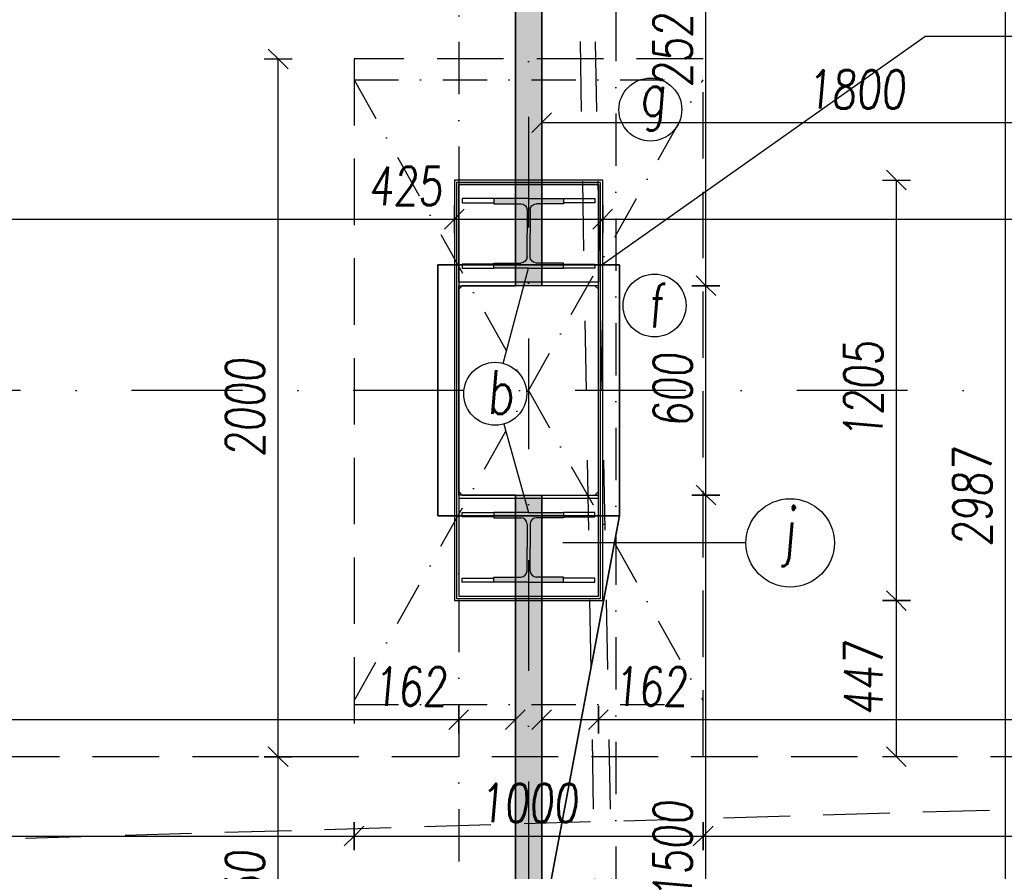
# Model space of a CAD drawing. Header units: millimetres. Extents: x 247761 to 294611, y 172579 to 236863.
# Tile 247 of 256: x 267853 to 270673, y 175477 to 177918. Entities that reach past the tile are written whole.
import ezdxf

# ---------------------------------------------------------------- set-up
doc = ezdxf.new("R2010")
doc.units = ezdxf.units.MM
for name, pattern in [('CK_Čerchovaná 50', [6, 3, -1.5, 0, -1.5]), ('ČERCHOVANÁ', [25.4, 12.7, -6.35, 0, -6.35]), ('ČÁRKOVANÁ', [19.05, 12.7, -6.35]), ('ČÁRKOVANÁ01-01', [2, 1, -1])]:
    doc.linetypes.add(name, pattern=pattern)
for name, color, linetype in [('BOURÁNÍ PODLAHY', 30, 'Continuous'), ('HU-obrys', 3, 'Continuous'), ('HU-slaba odstin sedi 254', 254, 'Continuous'), ('KOTY', 7, 'Continuous'), ('KOTY 50', 7, 'Continuous'), ('KOTY-DVERE', 8, 'Continuous'), ('KÓTY BOURÁNÍ', 7, 'Continuous'), ('NOVA', 240, 'Continuous'), ('NOVÁ TENKÁ', 240, 'Continuous'), ('NOVÁ TLUSTÁ', 240, 'Continuous'), ('OSY', 7, 'Continuous'), ('TENKA', 4, 'Continuous'), ('ŠRAFA', 253, 'Continuous')]:
    doc.layers.add(name, color=color, linetype=linetype)
doc.layers.add('PLOCHY K PRONÁJMU', color=200, linetype='Continuous', plot=False)
doc.layers.add('PLOCHY_MISTNOSTI', color=180, linetype='Continuous', plot=False)
doc.styles.add('CS-ROMANS', font='romans.shx', dxfattribs={"width": 0.75, "oblique": 5})
doc.dimstyles.new('A_KÓTA_50', dxfattribs={"dimtxt": 110, "dimasz": 2, "dimexe": 100, "dimexo": 1500, "dimgap": 40, "dimtad": 1, "dimrnd": 1, "dimdsep": 46, "dimtxsty": 'CS-ROMANS', "dimblk": 'KOT_CARA20', "dimcen": 45, "dimse1": 1, "dimse2": 1, "dimclrd": 256, "dimclre": 256, "dimclrt": 256, "dimadec": 0, "dimazin": 0, "dimtfac": 1, "dimtix": 1, "dimtmove": 2, "dimatfit": 3, "dimldrblk": 'OBLIQUE', "dimfxl": 0, "dimtolj": 1, "dimarcsym": 0})

# ---------------------------------------------------------------- blocks, each defined once
blk = doc.blocks.new('NOVÁ PODLAHA')
at = {"layer": 'NOVA', "linetype": 'ČÁRKOVANÁ', "ltscale": 15}
blk.add_line((0, 0), (25700, 750), dxfattribs=at)
blk.add_lwpolyline([(750, 22050), (24950, 22050), (24950, 750), (750, 750)], close=True, dxfattribs=at)
blk = doc.blocks.new('KOT_CARA20')
for p, q in [((0, 20), (0, -20)), ((0, 0), (14.1, 14.1)), ((0, 0), (-14.1, -14.1))]:
    blk.add_line(p, q)
blk = doc.blocks.new('*D86')
at = {"layer": 'Defpoints', "color": 0, "ltscale": 5, "transparency": 16777216}
for p in [(269110.5, 176555.3), (266198, 176312), (269110.5, 175911.6)]:
    blk.add_point(p, dxfattribs=at)
at = {"layer": 'KOTY 50', "lineweight": -2, "ltscale": 5, "transparency": 16777216}
blk.add_line((266200, 175911.6), (269108.5, 175911.6), dxfattribs=at)
at = {"layer": 'KOTY 50', "lineweight": -2, "ltscale": 5, "transparency": 16777216, "xscale": 2, "yscale": 2, "zscale": 2, "rotation": 180}
blk.add_blockref('KOT_CARA20', (266198, 175911.6), dxfattribs=at)
at = {"layer": 'KOTY 50', "lineweight": -2, "ltscale": 5, "transparency": 16777216, "xscale": 2, "yscale": 2, "zscale": 2}
blk.add_blockref('KOT_CARA20', (269110.5, 175911.6), dxfattribs=at)
at = {"layer": 'KOTY 50', "ltscale": 5, "transparency": 16777216, "insert": (267654.3, 176006.6), "char_height": 110, "attachment_point": 5, "style": 'CS-ROMANS'}
blk.add_mtext('\\A1;2912', dxfattribs=at)
blk = doc.blocks.new('_OBLIQUE')
at = {"color": 0, "linetype": 'ByBlock', "ltscale": 15}
blk.add_line((-0.5, -0.5), (0.5, 0.5), dxfattribs=at)
blk = doc.blocks.new('*D87')
at = {"layer": 'Defpoints', "color": 0, "ltscale": 5, "transparency": 16777216}
for p in [(269110.5, 176555.3), (269273, 176555.3), (269273, 175911.6)]:
    blk.add_point(p, dxfattribs=at)
at = {"layer": 'KOTY 50', "lineweight": -2, "ltscale": 5, "transparency": 16777216}
blk.add_line((269112.5, 175911.6), (269271, 175911.6), dxfattribs=at)
at = {"layer": 'KOTY 50', "lineweight": -2, "ltscale": 5, "transparency": 16777216, "xscale": 2, "yscale": 2, "zscale": 2, "rotation": 180}
blk.add_blockref('KOT_CARA20', (269110.5, 175911.6), dxfattribs=at)
at = {"layer": 'KOTY 50', "lineweight": -2, "ltscale": 5, "transparency": 16777216, "xscale": 2, "yscale": 2, "zscale": 2}
blk.add_blockref('KOT_CARA20', (269273, 175911.6), dxfattribs=at)
at = {"layer": 'KOTY 50', "ltscale": 5, "transparency": 16777216, "insert": (268970.5, 176006.6), "char_height": 110, "attachment_point": 5, "style": 'CS-ROMANS'}
blk.add_mtext('\\A1;162', dxfattribs=at)
blk = doc.blocks.new('*D88')
at = {"layer": 'Defpoints', "color": 0, "ltscale": 5, "transparency": 16777216}
for p in [(269348, 176555.3), (269510.5, 176555.3), (269510.5, 175911.6)]:
    blk.add_point(p, dxfattribs=at)
at = {"layer": 'KOTY 50', "lineweight": -2, "ltscale": 5, "transparency": 16777216}
blk.add_line((269350, 175911.6), (269508.5, 175911.6), dxfattribs=at)
at = {"layer": 'KOTY 50', "lineweight": -2, "ltscale": 5, "transparency": 16777216, "xscale": 2, "yscale": 2, "zscale": 2, "rotation": 180}
blk.add_blockref('KOT_CARA20', (269348, 175911.6), dxfattribs=at)
at = {"layer": 'KOTY 50', "lineweight": -2, "ltscale": 5, "transparency": 16777216, "xscale": 2, "yscale": 2, "zscale": 2}
blk.add_blockref('KOT_CARA20', (269510.5, 175911.6), dxfattribs=at)
at = {"layer": 'KOTY 50', "ltscale": 5, "transparency": 16777216, "insert": (269659.3, 176006.6), "char_height": 110, "attachment_point": 5, "style": 'CS-ROMANS'}
blk.add_mtext('\\A1;162', dxfattribs=at)
blk = doc.blocks.new('*D89')
at = {"layer": 'Defpoints', "color": 0, "ltscale": 5, "transparency": 16777216}
for p in [(269510.5, 176555.3), (275360.5, 176555.3), (275360.5, 175911.6)]:
    blk.add_point(p, dxfattribs=at)
at = {"layer": 'KOTY 50', "lineweight": -2, "ltscale": 5, "transparency": 16777216}
blk.add_line((269512.5, 175911.6), (275358.5, 175911.6), dxfattribs=at)
at = {"layer": 'KOTY 50', "lineweight": -2, "ltscale": 5, "transparency": 16777216, "xscale": 2, "yscale": 2, "zscale": 2, "rotation": 180}
blk.add_blockref('KOT_CARA20', (269510.5, 175911.6), dxfattribs=at)
at = {"layer": 'KOTY 50', "lineweight": -2, "ltscale": 5, "transparency": 16777216, "xscale": 2, "yscale": 2, "zscale": 2}
blk.add_blockref('KOT_CARA20', (275360.5, 175911.6), dxfattribs=at)
at = {"layer": 'KOTY 50', "ltscale": 5, "transparency": 16777216, "insert": (272435.5, 176006.6), "char_height": 110, "attachment_point": 5, "style": 'CS-ROMANS'}
blk.add_mtext('\\A1;5850', dxfattribs=at)
blk = doc.blocks.new('*D94')
at = {"layer": 'Defpoints', "color": 0, "ltscale": 5, "transparency": 16777216}
for p in [(271148, 179217.8), (269348, 179162), (271148, 177623)]:
    blk.add_point(p, dxfattribs=at)
at = {"layer": 'KOTY 50', "lineweight": -2, "ltscale": 5, "transparency": 16777216}
blk.add_line((269350, 177623), (271146, 177623), dxfattribs=at)
at = {"layer": 'KOTY 50', "lineweight": -2, "ltscale": 5, "transparency": 16777216, "xscale": 2, "yscale": 2, "zscale": 2, "rotation": 180}
blk.add_blockref('KOT_CARA20', (269348, 177623), dxfattribs=at)
at = {"layer": 'KOTY 50', "lineweight": -2, "ltscale": 5, "transparency": 16777216, "xscale": 2, "yscale": 2, "zscale": 2}
blk.add_blockref('KOT_CARA20', (271148, 177623), dxfattribs=at)
at = {"layer": 'KOTY 50', "ltscale": 5, "transparency": 16777216, "insert": (270248, 177718), "char_height": 110, "attachment_point": 5, "style": 'CS-ROMANS'}
blk.add_mtext('\\A1;1800', dxfattribs=at)
blk = doc.blocks.new('*D393')
at = {"layer": 'Defpoints', "color": 0, "ltscale": 5, "transparency": 16777216}
for p in [(269510.5, 176555.3), (269818.5, 176555.3), (269637.3, 175055.3)]:
    blk.add_point(p, dxfattribs=at)
at = {"layer": 'KOTY 50', "lineweight": -2, "ltscale": 5, "transparency": 16777216}
blk.add_line((269818.5, 175057.3), (269818.5, 176553.3), dxfattribs=at)
at = {"layer": 'KOTY 50', "lineweight": -2, "ltscale": 5, "transparency": 16777216, "xscale": 2, "yscale": 2, "zscale": 2}
for p, rotation in [((269818.5, 176555.3), 90), ((269818.5, 175055.3), 270)]:
    blk.add_blockref('KOT_CARA20', p, dxfattribs=dict(at, rotation=rotation))
at = {"layer": 'KOTY 50', "ltscale": 5, "transparency": 16777216, "insert": (269723.5, 175537.6), "char_height": 110, "attachment_point": 5, "rotation": 90, "style": 'CS-ROMANS'}
blk.add_mtext('\\A1;1500', dxfattribs=at)
blk = doc.blocks.new('*D394')
at = {"layer": 'Defpoints', "color": 0, "ltscale": 5, "transparency": 16777216}
for p in [(269510.5, 177155.3), (269818.5, 177155.3), (269510.5, 176555.3)]:
    blk.add_point(p, dxfattribs=at)
at = {"layer": 'KOTY 50', "lineweight": -2, "ltscale": 5, "transparency": 16777216}
blk.add_line((269818.5, 176557.3), (269818.5, 177153.3), dxfattribs=at)
at = {"layer": 'KOTY 50', "lineweight": -2, "ltscale": 5, "transparency": 16777216, "xscale": 2, "yscale": 2, "zscale": 2}
for p, rotation in [((269818.5, 177155.3), 90), ((269818.5, 176555.3), 270)]:
    blk.add_blockref('KOT_CARA20', p, dxfattribs=dict(at, rotation=rotation))
at = {"layer": 'KOTY 50', "ltscale": 5, "transparency": 16777216, "insert": (269723.5, 176855.3), "char_height": 110, "attachment_point": 5, "rotation": 90, "style": 'CS-ROMANS'}
blk.add_mtext('\\A1;600', dxfattribs=at)
blk = doc.blocks.new('*D395')
at = {"layer": 'Defpoints', "color": 0, "ltscale": 5, "transparency": 16777216}
for p in [(269623.7, 179680.3), (269818.5, 179680.3), (269510.5, 177155.3)]:
    blk.add_point(p, dxfattribs=at)
at = {"layer": 'KOTY 50', "lineweight": -2, "ltscale": 5, "transparency": 16777216}
blk.add_line((269818.5, 177157.3), (269818.5, 179678.3), dxfattribs=at)
at = {"layer": 'KOTY 50', "lineweight": -2, "ltscale": 5, "transparency": 16777216, "xscale": 2, "yscale": 2, "zscale": 2}
for p, rotation in [((269818.5, 179680.3), 90), ((269818.5, 177155.3), 270)]:
    blk.add_blockref('KOT_CARA20', p, dxfattribs=dict(at, rotation=rotation))
at = {"layer": 'KOTY 50', "ltscale": 5, "transparency": 16777216, "insert": (269723.5, 177865.2), "char_height": 110, "attachment_point": 5, "rotation": 90, "style": 'CS-ROMANS'}
blk.add_mtext('\\A1;2525', dxfattribs=at)
blk = doc.blocks.new('*D409')
at = {"layer": 'Defpoints', "color": 0, "ltscale": 5, "transparency": 16777216}
for p in [(270676.2, 178041.8), (271148, 178041.8), (270492.4, 175055.3)]:
    blk.add_point(p, dxfattribs=at)
at = {"layer": 'KOTY 50', "lineweight": -2, "ltscale": 5, "transparency": 16777216}
blk.add_line((270676.2, 175057.3), (270676.2, 178039.8), dxfattribs=at)
at = {"layer": 'KOTY 50', "lineweight": -2, "ltscale": 5, "transparency": 16777216, "xscale": 2, "yscale": 2, "zscale": 2}
for p, rotation in [((270676.2, 178041.8), 90), ((270676.2, 175055.3), 270)]:
    blk.add_blockref('KOT_CARA20', p, dxfattribs=dict(at, rotation=rotation))
at = {"layer": 'KOTY 50', "ltscale": 5, "transparency": 16777216, "insert": (270581.2, 176548.5), "char_height": 110, "attachment_point": 5, "rotation": 90, "style": 'CS-ROMANS'}
blk.add_mtext('\\A1;2987', dxfattribs=at)
blk = doc.blocks.new('*D644')
at = {"layer": 'Defpoints', "color": 0, "ltscale": 5, "transparency": 16777216}
for p in [(250910.5, 175805.3), (275110.5, 175805.3), (275110.5, 175389.1)]:
    blk.add_point(p, dxfattribs=at)
at = {"layer": 'KOTY 50', "lineweight": -2, "ltscale": 5, "transparency": 16777216}
blk.add_line((250912.5, 175389.1), (275108.5, 175389.1), dxfattribs=at)
at = {"layer": 'KOTY 50', "lineweight": -2, "ltscale": 5, "transparency": 16777216, "xscale": 2, "yscale": 2, "zscale": 2, "rotation": 180}
blk.add_blockref('KOT_CARA20', (250910.5, 175389.1), dxfattribs=at)
at = {"layer": 'KOTY 50', "lineweight": -2, "ltscale": 5, "transparency": 16777216, "xscale": 2, "yscale": 2, "zscale": 2}
blk.add_blockref('KOT_CARA20', (275110.5, 175389.1), dxfattribs=at)
at = {"layer": 'KOTY 50', "ltscale": 5, "transparency": 16777216, "insert": (263010.5, 175484.1), "char_height": 110, "attachment_point": 5, "style": 'CS-ROMANS'}
blk.add_mtext('\\A1;24200', dxfattribs=at)
blk = doc.blocks.new('A$C7B991C02')
at = {"layer": 'HU-slaba odstin sedi 254'}
h = blk.add_hatch(color=256, dxfattribs=at)
h.dxf.hatch_style = 1
h.paths.add_polyline_path([(0.1, 0), (0, 0), (-0.1, 0), (-0.1, -0.015), (-0.0225, -0.015, -0.414214), (-0.0045, -0.033), (-0.0045, -0.1), (-0.0045, -0.167, -0.414214), (-0.0225, -0.185), (-0.1, -0.185), (-0.1, -0.2), (0, -0.2), (0.1, -0.2), (0.1, -0.185), (0.0225, -0.185, -0.414214), (0.0045, -0.167), (0.0045, -0.1), (0.0045, -0.033, -0.414214), (0.0225, -0.015), (0.1, -0.015)])
for p, q in [((0, 0), (-0.1, 0)), ((-0.1, 0), (-0.1, -0.015)), ((0, 0), (0.1, 0)), ((0.1, 0), (0.1, -0.015)), ((-0.1, -0.015), (-0.0225, -0.015)), ((0.1, -0.015), (0.0225, -0.015)), ((-0.0045, -0.033), (-0.0045, -0.1)), ((0.0045, -0.033), (0.0045, -0.1)), ((-0.0045, -0.167), (-0.0045, -0.1)), ((0.0045, -0.167), (0.0045, -0.1)), ((-0.1, -0.185), (-0.0225, -0.185)), ((-0.1, -0.2), (-0.1, -0.185)), ((0.1, -0.185), (0.0225, -0.185)), ((0.1, -0.2), (0.1, -0.185)), ((0, -0.2), (-0.1, -0.2)), ((0, -0.2), (0.1, -0.2))]:
    blk.add_line(p, q)
for centre, start, end in [((-0.0225, -0.033), 0, 90), ((0.0225, -0.033), 90, 180), ((-0.0225, -0.167), 270, 0), ((0.0225, -0.167), 180, 270)]:
    blk.add_arc(centre, 0.018, start, end)
blk = doc.blocks.new('dfwsfwe')
at = {"layer": 'HU-obrys', "ltscale": 100}
blk.add_lwpolyline([(191118.7, 180449.4), (191118.7, 179869.4), (191128.7, 179859.4), (191508.7, 179859.4), (191518.7, 179869.4), (191518.7, 180449.4), (191508.7, 180459.4), (191128.7, 180459.4)], close=True, dxfattribs=at)
at = {"layer": 'KÓTY BOURÁNÍ'}
for p, q in [((191246.3, 180236.8), (191318.7, 180509.4)), ((191247.5, 180062.9), (191318.7, 179809.4))]:
    blk.add_line(p, q, dxfattribs=at)
blk.add_circle((191223.1, 180149.7), 90.1, dxfattribs=at)
at = {"layer": 'NOVÁ TENKÁ'}
for p, q in [((191218.7, 180709.4), (191128.7, 180709.4)), ((191128.7, 180709.4), (191128.7, 180697.4)), ((191418.7, 180709.4), (191508.7, 180709.4)), ((191508.7, 180709.4), (191508.7, 180697.4)), ((191128.7, 180697.4), (191218.7, 180697.4)), ((191508.7, 180697.4), (191418.7, 180697.4)), ((191218.7, 180521.4), (191128.7, 180521.4)), ((191128.7, 180521.4), (191128.7, 180509.4)), ((191128.7, 180509.4), (191218.7, 180509.4)), ((191418.7, 180521.4), (191508.7, 180521.4)), ((191508.7, 180509.4), (191418.7, 180509.4)), ((191508.7, 180521.4), (191508.7, 180509.4)), ((191128.7, 179797.4), (191128.7, 179809.4)), ((191128.7, 179809.4), (191218.7, 179809.4)), ((191508.7, 179809.4), (191418.7, 179809.4)), ((191508.7, 179797.4), (191508.7, 179809.4)), ((191218.7, 179797.4), (191128.7, 179797.4)), ((191418.7, 179797.4), (191508.7, 179797.4)), ((191128.7, 179609.4), (191128.7, 179621.4)), ((191128.7, 179621.4), (191218.7, 179621.4)), ((191218.7, 179609.4), (191128.7, 179609.4)), ((191508.7, 179621.4), (191418.7, 179621.4)), ((191418.7, 179609.4), (191508.7, 179609.4)), ((191508.7, 179609.4), (191508.7, 179621.4))]:
    blk.add_line(p, q, dxfattribs=at)
for points in [[(191118.7, 180749.4), (191518.7, 180749.4), (191518.7, 180469.4), (191118.7, 180469.4)], [(191118.7, 179569.4), (191518.7, 179569.4), (191518.7, 179849.4), (191118.7, 179849.4)]]:
    blk.add_lwpolyline(points, close=True, dxfattribs=at)
at = {"layer": 'NOVÁ TLUSTÁ', "ltscale": 5}
for points in [[(191106.2, 179556.9), (191531.2, 179556.9), (191531.2, 180761.9), (191106.2, 180761.9)], [(191112.4, 179563.1), (191524.9, 179563.1), (191524.9, 180755.6), (191112.4, 180755.6)], [(191118.7, 179569.4), (191518.7, 179569.4), (191518.7, 180749.4), (191118.7, 180749.4)]]:
    blk.add_lwpolyline(points, close=True, dxfattribs=at)
at = {"layer": 'NOVÁ TENKÁ', "xscale": -1000, "yscale": 1000, "zscale": 0.5, "rotation": 180}
blk.add_blockref('A$C7B991C02', (191318.7, 180509.4), dxfattribs=at)
at = {"layer": 'NOVÁ TENKÁ', "xscale": 1000, "yscale": 1000, "zscale": 0.5}
blk.add_blockref('A$C7B991C02', (191318.7, 179809.4), dxfattribs=at)
at = {"layer": 'KÓTY BOURÁNÍ', "insert": (191199.3, 180154.5), "char_height": 125, "width": 78.647, "attachment_point": 4, "style": 'CS-ROMANS'}
blk.add_mtext('\\A1;b', dxfattribs=at)
blk = doc.blocks.new('*D531')
at = {"layer": 'Defpoints', "color": 0, "ltscale": 5, "transparency": 16777216}
for p in [(263510.5, 175805.3), (268810.5, 175805.3), (268810.5, 175577.8)]:
    blk.add_point(p, dxfattribs=at)
at = {"layer": 'KOTY 50', "lineweight": -2, "ltscale": 5, "transparency": 16777216}
blk.add_line((263512.5, 175577.8), (268808.5, 175577.8), dxfattribs=at)
at = {"layer": 'KOTY 50', "lineweight": -2, "ltscale": 5, "transparency": 16777216, "xscale": 2, "yscale": 2, "zscale": 2, "rotation": 180}
blk.add_blockref('KOT_CARA20', (263510.5, 175577.8), dxfattribs=at)
at = {"layer": 'KOTY 50', "lineweight": -2, "ltscale": 5, "transparency": 16777216, "xscale": 2, "yscale": 2, "zscale": 2}
blk.add_blockref('KOT_CARA20', (268810.5, 175577.8), dxfattribs=at)
at = {"layer": 'KOTY 50', "ltscale": 5, "transparency": 16777216, "insert": (266160.5, 175672.8), "char_height": 110, "attachment_point": 5, "style": 'CS-ROMANS'}
blk.add_mtext('\\A1;5300', dxfattribs=at)
blk = doc.blocks.new('*D532')
at = {"layer": 'Defpoints', "color": 0, "ltscale": 5, "transparency": 16777216}
for p in [(268810.5, 175805.3), (269810.5, 175805.3), (269810.5, 175577.8)]:
    blk.add_point(p, dxfattribs=at)
at = {"layer": 'KOTY 50', "lineweight": -2, "ltscale": 5, "transparency": 16777216}
blk.add_line((268812.5, 175577.8), (269808.5, 175577.8), dxfattribs=at)
at = {"layer": 'KOTY 50', "lineweight": -2, "ltscale": 5, "transparency": 16777216, "xscale": 2, "yscale": 2, "zscale": 2, "rotation": 180}
blk.add_blockref('KOT_CARA20', (268810.5, 175577.8), dxfattribs=at)
at = {"layer": 'KOTY 50', "lineweight": -2, "ltscale": 5, "transparency": 16777216, "xscale": 2, "yscale": 2, "zscale": 2}
blk.add_blockref('KOT_CARA20', (269810.5, 175577.8), dxfattribs=at)
at = {"layer": 'KOTY 50', "ltscale": 5, "transparency": 16777216, "insert": (269310.5, 175672.8), "char_height": 110, "attachment_point": 5, "style": 'CS-ROMANS'}
blk.add_mtext('\\A1;1000', dxfattribs=at)
blk = doc.blocks.new('*D533')
at = {"layer": 'Defpoints', "color": 0, "ltscale": 5, "transparency": 16777216}
for p in [(275010.5, 176105.3), (269810.5, 175805.3), (275010.5, 175577.8)]:
    blk.add_point(p, dxfattribs=at)
at = {"layer": 'KOTY 50', "lineweight": -2, "ltscale": 5, "transparency": 16777216}
blk.add_line((269812.5, 175577.8), (275008.5, 175577.8), dxfattribs=at)
at = {"layer": 'KOTY 50', "lineweight": -2, "ltscale": 5, "transparency": 16777216, "xscale": 2, "yscale": 2, "zscale": 2, "rotation": 180}
blk.add_blockref('KOT_CARA20', (269810.5, 175577.8), dxfattribs=at)
at = {"layer": 'KOTY 50', "lineweight": -2, "ltscale": 5, "transparency": 16777216, "xscale": 2, "yscale": 2, "zscale": 2}
blk.add_blockref('KOT_CARA20', (275010.5, 175577.8), dxfattribs=at)
at = {"layer": 'KOTY 50', "ltscale": 5, "transparency": 16777216, "insert": (272410.5, 175672.8), "char_height": 110, "attachment_point": 5, "style": 'CS-ROMANS'}
blk.add_mtext('\\A1;5200', dxfattribs=at)
blk = doc.blocks.new('*D550')
at = {"layer": 'Defpoints', "color": 0, "ltscale": 5, "transparency": 16777216}
for p in [(268593.3, 175805.3), (268741.4, 175805.3), (268652.4, 175055.3)]:
    blk.add_point(p, dxfattribs=at)
at = {"layer": 'KOTY 50', "lineweight": -2, "ltscale": 5, "transparency": 16777216}
blk.add_line((268593.3, 175057.3), (268593.3, 175803.3), dxfattribs=at)
at = {"layer": 'KOTY 50', "lineweight": -2, "ltscale": 5, "transparency": 16777216, "xscale": 2, "yscale": 2, "zscale": 2}
for p, rotation in [((268593.3, 175805.3), 90), ((268593.3, 175055.3), 270)]:
    blk.add_blockref('KOT_CARA20', p, dxfattribs=dict(at, rotation=rotation))
at = {"layer": 'KOTY 50', "ltscale": 5, "transparency": 16777216, "insert": (268498.3, 175430.3), "char_height": 110, "attachment_point": 5, "rotation": 90, "style": 'CS-ROMANS'}
blk.add_mtext('\\A1;750', dxfattribs=at)
blk = doc.blocks.new('*D551')
at = {"layer": 'Defpoints', "color": 0, "ltscale": 5, "transparency": 16777216}
for p in [(268593.3, 177805.3), (268927, 177805.3), (268741.4, 175805.3)]:
    blk.add_point(p, dxfattribs=at)
at = {"layer": 'KOTY 50', "lineweight": -2, "ltscale": 5, "transparency": 16777216}
blk.add_line((268593.3, 175807.3), (268593.3, 177803.3), dxfattribs=at)
at = {"layer": 'KOTY 50', "lineweight": -2, "ltscale": 5, "transparency": 16777216, "xscale": 2, "yscale": 2, "zscale": 2}
for p, rotation in [((268593.3, 177805.3), 90), ((268593.3, 175805.3), 270)]:
    blk.add_blockref('KOT_CARA20', p, dxfattribs=dict(at, rotation=rotation))
at = {"layer": 'KOTY 50', "ltscale": 5, "transparency": 16777216, "insert": (268498.3, 176805.3), "char_height": 110, "attachment_point": 5, "rotation": 90, "style": 'CS-ROMANS'}
blk.add_mtext('\\A1;2000', dxfattribs=at)
blk = doc.blocks.new('*D582')
at = {"layer": 'Defpoints', "color": 0, "ltscale": 5, "transparency": 16777216}
for p in [(269098, 177346), (269098, 177228.5), (266198, 177183.3)]:
    blk.add_point(p, dxfattribs=at)
at = {"layer": 'KOTY 50', "lineweight": -2, "ltscale": 5, "transparency": 16777216}
blk.add_line((266200, 177346), (269096, 177346), dxfattribs=at)
at = {"layer": 'KOTY 50', "lineweight": -2, "ltscale": 5, "transparency": 16777216, "xscale": 2, "yscale": 2, "zscale": 2, "rotation": 180}
blk.add_blockref('KOT_CARA20', (266198, 177346), dxfattribs=at)
at = {"layer": 'KOTY 50', "lineweight": -2, "ltscale": 5, "transparency": 16777216, "xscale": 2, "yscale": 2, "zscale": 2}
blk.add_blockref('KOT_CARA20', (269098, 177346), dxfattribs=at)
at = {"layer": 'KOTY 50', "ltscale": 5, "transparency": 16777216, "insert": (267648, 177441), "char_height": 110, "attachment_point": 5, "style": 'CS-ROMANS'}
blk.add_mtext('\\A1;2900', dxfattribs=at)
blk = doc.blocks.new('*D583')
at = {"layer": 'Defpoints', "color": 0, "ltscale": 5, "transparency": 16777216}
for p in [(269523, 177346), (269523, 177301.3), (269098, 177228.5)]:
    blk.add_point(p, dxfattribs=at)
at = {"layer": 'KOTY 50', "lineweight": -2, "ltscale": 5, "transparency": 16777216}
blk.add_line((269100, 177346), (269521, 177346), dxfattribs=at)
at = {"layer": 'KOTY 50', "lineweight": -2, "ltscale": 5, "transparency": 16777216, "xscale": 2, "yscale": 2, "zscale": 2, "rotation": 180}
blk.add_blockref('KOT_CARA20', (269098, 177346), dxfattribs=at)
at = {"layer": 'KOTY 50', "lineweight": -2, "ltscale": 5, "transparency": 16777216, "xscale": 2, "yscale": 2, "zscale": 2}
blk.add_blockref('KOT_CARA20', (269523, 177346), dxfattribs=at)
at = {"layer": 'KOTY 50', "ltscale": 5, "transparency": 16777216, "insert": (268957.6, 177441), "char_height": 110, "attachment_point": 5, "style": 'CS-ROMANS'}
blk.add_mtext('\\A1;425', dxfattribs=at)
blk = doc.blocks.new('*D584')
at = {"layer": 'Defpoints', "color": 0, "ltscale": 5, "transparency": 16777216}
for p in [(275315.5, 177346), (269523, 177301.3), (275315.5, 177200.3)]:
    blk.add_point(p, dxfattribs=at)
at = {"layer": 'KOTY 50', "lineweight": -2, "ltscale": 5, "transparency": 16777216}
blk.add_line((269525, 177346), (275313.5, 177346), dxfattribs=at)
at = {"layer": 'KOTY 50', "lineweight": -2, "ltscale": 5, "transparency": 16777216, "xscale": 2, "yscale": 2, "zscale": 2, "rotation": 180}
blk.add_blockref('KOT_CARA20', (269523, 177346), dxfattribs=at)
at = {"layer": 'KOTY 50', "lineweight": -2, "ltscale": 5, "transparency": 16777216, "xscale": 2, "yscale": 2, "zscale": 2}
blk.add_blockref('KOT_CARA20', (275315.5, 177346), dxfattribs=at)
at = {"layer": 'KOTY 50', "ltscale": 5, "transparency": 16777216, "insert": (272419.3, 177441), "char_height": 110, "attachment_point": 5, "style": 'CS-ROMANS'}
blk.add_mtext('\\A1;5793', dxfattribs=at)
blk = doc.blocks.new('*D591')
at = {"layer": 'Defpoints', "color": 0, "ltscale": 5, "transparency": 16777216}
for p in [(269523, 176252.8), (270364.2, 176252.8), (270071.9, 175805.3)]:
    blk.add_point(p, dxfattribs=at)
at = {"layer": 'KOTY 50', "lineweight": -2, "ltscale": 5, "transparency": 16777216}
blk.add_line((270364.2, 175807.3), (270364.2, 176250.8), dxfattribs=at)
at = {"layer": 'KOTY 50', "lineweight": -2, "ltscale": 5, "transparency": 16777216, "xscale": 2, "yscale": 2, "zscale": 2}
for p, rotation in [((270364.2, 176252.8), 90), ((270364.2, 175805.3), 270)]:
    blk.add_blockref('KOT_CARA20', p, dxfattribs=dict(at, rotation=rotation))
at = {"layer": 'KOTY 50', "ltscale": 5, "transparency": 16777216, "insert": (270269.2, 176029), "char_height": 110, "attachment_point": 5, "rotation": 90, "style": 'CS-ROMANS'}
blk.add_mtext('\\A1;447', dxfattribs=at)
blk = doc.blocks.new('*D592')
at = {"layer": 'Defpoints', "color": 0, "ltscale": 5, "transparency": 16777216}
for p in [(269523, 177457.8), (270364.2, 177457.8), (269523, 176252.8)]:
    blk.add_point(p, dxfattribs=at)
at = {"layer": 'KOTY 50', "lineweight": -2, "ltscale": 5, "transparency": 16777216}
blk.add_line((270364.2, 176254.8), (270364.2, 177455.8), dxfattribs=at)
at = {"layer": 'KOTY 50', "lineweight": -2, "ltscale": 5, "transparency": 16777216, "xscale": 2, "yscale": 2, "zscale": 2}
for p, rotation in [((270364.2, 177457.8), 90), ((270364.2, 176252.8), 270)]:
    blk.add_blockref('KOT_CARA20', p, dxfattribs=dict(at, rotation=rotation))
at = {"layer": 'KOTY 50', "ltscale": 5, "transparency": 16777216, "insert": (270269.2, 176855.3), "char_height": 110, "attachment_point": 5, "rotation": 90, "style": 'CS-ROMANS'}
blk.add_mtext('\\A1;1205', dxfattribs=at)

msp = doc.modelspace()

# ---------------------------------------------------------------- hatches: boundary and pattern name
at = {"layer": 'ŠRAFA', "ltscale": 5}
h = msp.add_hatch(dxfattribs=at)
h.set_pattern_fill('ANSI36', color=256, scale=10)
h.paths.add_polyline_path([(268673.017, 179755.259), (268673.017, 179680.259), (269273.017, 179680.259), (269273.017, 177155.259), (269348.017, 177155.259), (269348.017, 179680.259), (269798.017, 179680.259), (269798.017, 179755.259)])
h.paths.add_polyline_path([(269273.017, 176555.259), (269348.017, 176555.259), (269348.017, 174855.259), (269273.017, 174855.259)])

# ---------------------------------------------------------------- linework, layer by layer
at = {"layer": 'BOURÁNÍ PODLAHY', "color": 6, "linetype": 'ČERCHOVANÁ', "ltscale": 10}
for p, q in [((268810.517, 175965.259), (269810.517, 177745.259)), ((268810.517, 177745.259), (269810.517, 175965.259)), ((268810.517, 177745.259), (269810.517, 177745.259)), ((268810.517, 175955.259), (269810.517, 175955.259))]:
    msp.add_line(p, q, dxfattribs=at)
at = {"layer": 'KOTY', "linetype": 'ČÁRKOVANÁ01-01', "ltscale": 200}
for p in [(269510.517, 174855.259), (269560.517, 174855.259)]:
    msp.add_line(p, (269110.517, 198055.259), dxfattribs=at)
at = {"layer": 'KOTY'}
for p in [(269514.689, 177211.259), (272930.607, 177869.557)]:
    msp.add_line(p, (270445.217, 177869.557), dxfattribs=at)
at = {"layer": 'KOTY-DVERE', "ltscale": 5}
msp.add_line((269933.095, 176418.288), (269408.963, 176418.288), dxfattribs=at)
at = {"layer": 'KOTY-DVERE'}
msp.add_circle((270059.652, 176418.288), 126.556, dxfattribs=at)
at = {"layer": 'KÓTY BOURÁNÍ'}
msp.add_circle((269659.262, 177659.999), 90.135, dxfattribs=at)
at = {"layer": 'KÓTY BOURÁNÍ', "color": 6}
msp.add_circle((269671.33, 177098.494), 90.135, dxfattribs=at)
at = {"layer": 'NOVA'}
for points in [[(269273.017, 179680.259), (269273.017, 177155.259)], [(269348.017, 179680.259), (269348.017, 177155.259)], [(269273.017, 176555.259), (269273.017, 174855.259)], [(269348.017, 176555.259), (269348.017, 174855.259)]]:
    msp.add_lwpolyline(points, dxfattribs=at)
at = {"layer": 'NOVA', "linetype": 'ČÁRKOVANÁ', "ltscale": 15}
msp.add_lwpolyline([(269810.517, 175805.259), (269810.517, 177805.259), (268810.517, 177805.259), (268810.517, 175805.259)], dxfattribs=at)
at = {"layer": 'OSY', "linetype": 'ČERCHOVANÁ', "ltscale": 25}
for p, q in [((269310.517, 199232.667), (269310.517, 174158.02)), ((276747.073, 176855.259), (249108.101, 176855.259))]:
    msp.add_line(p, q, dxfattribs=at)
at = {"layer": 'PLOCHY K PRONÁJMU', "ltscale": 5}
msp.add_lwpolyline([(275810.517, 186095.259), (275810.517, 182015.259), (275300.517, 182015.259), (275300.517, 181295.259), (275810.517, 181295.259), (275810.517, 177211.259), (275304.517, 177211.259), (275304.517, 176499.259), (275810.517, 176499.259), (275810.517, 175105.259), (269310.517, 175105.259), (269570.517, 176495.259), (269570.517, 177215.259), (269050.517, 177215.259), (269050.517, 176495.259), (269570.517, 176495.259), (269310.517, 175105.259), (263010.517, 175105.259)], dxfattribs=at)
at = {"layer": 'PLOCHY K PRONÁJMU', "color": 70, "ltscale": 5}
msp.add_lwpolyline([(269050.517, 177215.259), (269570.517, 177215.259), (269570.517, 176495.259), (269050.517, 176495.259)], close=True, dxfattribs=at)
at = {"layer": 'PLOCHY_MISTNOSTI', "ltscale": 5}
for points in [[(266193.017, 175055.259), (269273.017, 175055.259), (269273.017, 176555.259), (269110.517, 176555.259), (269110.517, 177155.259), (269273.017, 177155.259), (269273.017, 179680.259), (266193.017, 179680.259), (266193.017, 175055.259)], [(269348.017, 179680.259), (271148.017, 179680.259), (271148.017, 178041.759), (275860.517, 178041.759), (275860.517, 177092.759), (275760.517, 177092.759), (275760.517, 177155.259), (275360.517, 177155.259), (275360.517, 176555.259), (275760.517, 176555.259), (275760.517, 176617.759), (275860.517, 176617.759), (275860.517, 175055.259), (269348.017, 175055.259), (269348.017, 176555.259), (269510.517, 176555.259), (269510.517, 177155.259), (269348.017, 177155.259), (269348.017, 179680.259)]]:
    msp.add_lwpolyline(points, close=True, dxfattribs=at)
at = {"layer": 'TENKA', "linetype": 'CK_Čerchovaná 50', "ltscale": 50}
for p, q in [((269560.517, 198055.259), (269560.517, 174855.259)), ((269110.517, 181455.259), (269110.517, 177155.259)), ((269110.517, 176555.259), (269110.517, 174855.259))]:
    msp.add_line(p, q, dxfattribs=at)

# ---------------------------------------------------------------- block references
at = {"layer": 'KOTY'}
msp.add_blockref('NOVÁ PODLAHA', (250160.517, 175055.259), dxfattribs=at)
at = {"layer": 'NOVÁ TLUSTÁ'}
msp.add_blockref('dfwsfwe', (77991.834, -3304.129), dxfattribs=at)

# ---------------------------------------------------------------- texts
at = {"layer": 'KOTY-DVERE', "insert": (270054.449, 176435.188), "char_height": 125, "attachment_point": 5, "style": 'CS-ROMANS'}
msp.add_mtext_dynamic_manual_height_columns('j', width=141.62944, gutter_width=12.5, heights=[0], dxfattribs=at)
at = {"layer": 'KÓTY BOURÁNÍ', "insert": (269627.79, 177683.607), "char_height": 125, "width": 78.64742, "attachment_point": 4, "style": 'CS-ROMANS'}
msp.add_mtext('\\A1;g', dxfattribs=at)
at = {"layer": 'KÓTY BOURÁNÍ', "color": 6, "insert": (269650.886, 177098.103), "char_height": 125, "attachment_point": 4, "style": 'CS-ROMANS'}
msp.add_mtext('\\A1;f', dxfattribs=at)

# ---------------------------------------------------------------- dimensions: what is measured, and where the dimension line sits
at = {"layer": 'KOTY 50', "ltscale": 5}
for base, p1, p2, picture, middle in [((269818.499, 179680.259), (269510.517, 177155.259), (269623.696, 179680.259), '*D395', (269723.499, 177865.187)), ((269818.499, 176555.259), (269637.253, 175055.259), (269510.517, 176555.259), '*D393', (269723.499, 175537.593))]:
    dim = msp.add_linear_dim(base=base, p1=p1, p2=p2, angle=90, dimstyle='A_KÓTA_50', dxfattribs=at)
    dim.commit()
    dim.dimension.update_dxf_attribs({"geometry": picture, "text_midpoint": middle, "dimtype": 128})
for base, p1, p2, picture, middle in [((271148.017, 177622.994), (269348.017, 179161.991), (271148.017, 179217.759), '*D94', (270248.017, 177717.994)), ((269098.017, 177346.037), (266198.017, 177183.259), (269098.017, 177228.53), '*D582', (267648.017, 177441.037)), ((275315.517, 177346.037), (269523.017, 177301.251), (275315.517, 177200.259), '*D584', (272419.267, 177441.037)), ((269110.517, 175911.591), (266198.017, 176311.968), (269110.517, 176555.259), '*D86', (267654.267, 176006.591)), ((275360.517, 175911.591), (269510.517, 176555.259), (275360.517, 176555.259), '*D89', (272435.517, 176006.591)), ((275010.517, 175577.809), (269810.517, 175805.259), (275010.517, 176105.259), '*D533', (272410.517, 175672.809)), ((275110.517, 175389.123), (250910.517, 175805.259), (275110.517, 175805.259), '*D644', (263010.517, 175484.123)), ((268810.517, 175577.809), (263510.517, 175805.259), (268810.517, 175805.259), '*D531', (266160.517, 175672.809)), ((269810.517, 175577.809), (268810.517, 175805.259), (269810.517, 175805.259), '*D532', (269310.517, 175672.809))]:
    dim = msp.add_linear_dim(base=base, p1=p1, p2=p2, dimstyle='A_KÓTA_50', dxfattribs=at)
    dim.commit()
    dim.dimension.update_dxf_attribs({"geometry": picture, "text_midpoint": middle})
for base, p1, p2, picture, middle in [((270676.155, 178041.759), (270492.351, 175055.259), (271148.017, 178041.759), '*D409', (270581.155, 176548.509)), ((268593.266, 177805.259), (268741.393, 175805.259), (268927.005, 177805.259), '*D551', (268498.266, 176805.259)), ((270364.211, 177457.759), (269523.017, 176252.759), (269523.017, 177457.759), '*D592', (270269.211, 176855.259)), ((269818.499, 177155.259), (269510.517, 176555.259), (269510.517, 177155.259), '*D394', (269723.499, 176855.259)), ((270364.211, 176252.759), (270071.941, 175805.259), (269523.017, 176252.759), '*D591', (270269.211, 176029.009)), ((268593.266, 175805.259), (268652.373, 175055.259), (268741.393, 175805.259), '*D550', (268498.266, 175430.259))]:
    dim = msp.add_linear_dim(base=base, p1=p1, p2=p2, angle=90, dimstyle='A_KÓTA_50', dxfattribs=at)
    dim.commit()
    dim.dimension.update_dxf_attribs({"geometry": picture, "text_midpoint": middle})
for base, p1, p2, picture, middle in [((269523.017, 177346.037), (269098.017, 177228.53), (269523.017, 177301.251), '*D583', (268957.628, 177441.037)), ((269273.017, 175911.591), (269110.517, 176555.259), (269273.017, 176555.259), '*D87', (268970.503, 176006.591)), ((269510.517, 175911.591), (269348.017, 176555.259), (269510.517, 176555.259), '*D88', (269659.25, 176006.591))]:
    dim = msp.add_linear_dim(base=base, p1=p1, p2=p2, dimstyle='A_KÓTA_50', dxfattribs=at)
    dim.commit()
    dim.dimension.update_dxf_attribs({"geometry": picture, "text_midpoint": middle, "dimtype": 128})

doc.saveas('drawing.dxf')
